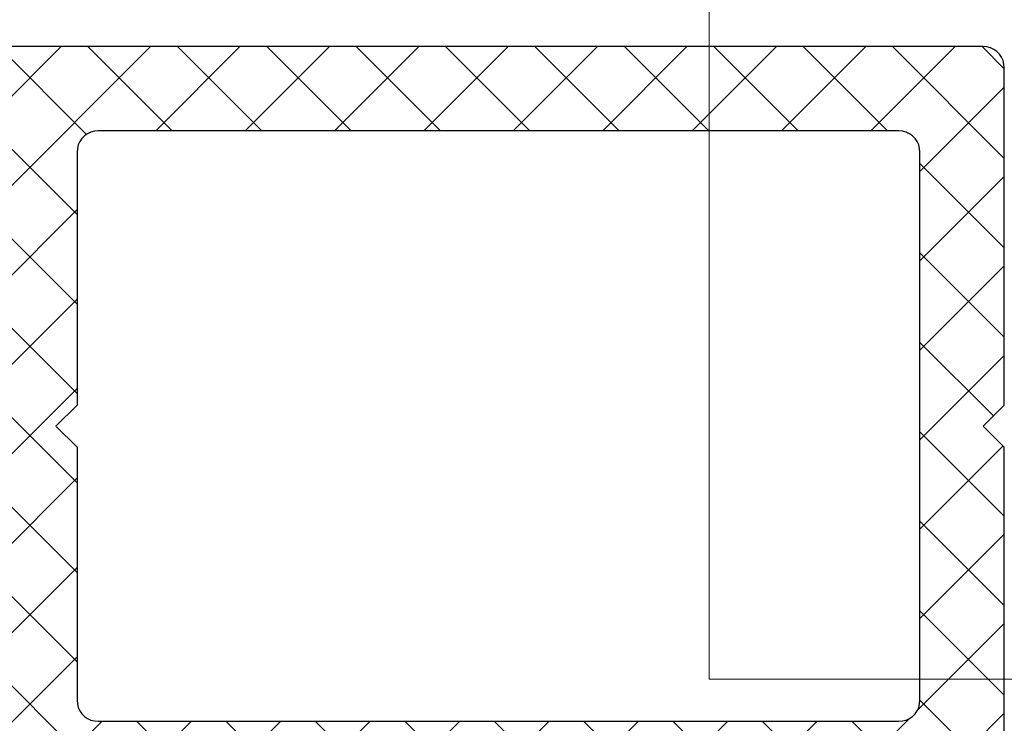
# Model space of a CAD drawing. Extents: x 4615668 to 9294084, y 5325188 to 10688993.
# Tile 91 of 256: x 4635733.9 to 4635736.23, y 5331661.66 to 5331663.33. Entities that reach past the tile are written whole.
import ezdxf
from ezdxf import colors
from ezdxf.entities.mleader import LeaderData, LeaderLine
from ezdxf.math import Vec2, Vec3

# ---------------------------------------------------------------- set-up
doc = ezdxf.new("R2010")
doc.units = 0
doc.header["$MEASUREMENT"] = 0
doc.layers.add('A_wymiary', color=152, linetype='Continuous', lineweight=5)
doc.layers.add('Wymiat 100', color=251, linetype='Continuous', lineweight=5)
doc.layers.add('CrossSectionsProfils', color=7, linetype='Continuous')
doc.layers.add('OPIS', color=7, linetype='Continuous')
doc.styles.get("Standard").update_dxf_attribs({"font": 'txt.shx'})

# ---------------------------------------------------------------- blocks, each defined once
blk = doc.blocks.new('Hatch84421', base_point=(385, 59))
at = {"layer": 'CrossSectionsProfils', "color": 253, "true_color": 0xadadad}
for p, q in [((0, 45.473), (0.527, 46)), ((0, 43.351), (2.649, 46)), ((2.958, 44), (0.958, 46)), ((2.77, 44), (4.77, 46)), ((5.079, 44), (3.079, 46)), ((4.891, 44), (6.891, 46)), ((7.2, 44), (5.2, 46)), ((9.322, 44), (7.322, 46)), ((9.134, 44), (11.134, 46)), ((11.443, 44), (9.471, 45.971)), ((11.255, 44), (13.255, 46)), ((13.564, 44), (11.564, 46)), ((13.377, 44), (15.377, 46)), ((15.756, 43.929), (13.685, 46)), ((15.498, 44), (17.498, 46)), ((18, 43.807), (15.807, 46)), ((7.013, 44), (8.756, 45.744)), ((2, 42.836), (0, 44.836)), ((16, 42.381), (18, 44.381)), ((18, 41.685), (15.929, 43.756)), ((0, 41.23), (2, 43.23)), ((2, 40.715), (0, 42.715)), ((16, 40.259), (18, 42.259)), ((18, 39.564), (16, 41.564)), ((0, 39.109), (2, 41.109)), ((2, 38.594), (0, 40.594)), ((16, 38.138), (18, 40.138)), ((18, 37.443), (16, 39.443)), ((0, 36.987), (2, 38.987)), ((2, 36.472), (0, 38.472)), ((16, 36.017), (18, 38.017)), ((18, 35.322), (16, 37.322)), ((0, 34.866), (2, 36.866)), ((2, 34.351), (0, 36.351)), ((16, 33.895), (18, 35.895)), ((18, 33.2), (16, 35.2)), ((0, 32.745), (2, 34.745)), ((2, 32.23), (0, 34.23)), ((16, 31.774), (18, 33.774)), ((18, 31.079), (16, 33.079)), ((0, 30.623), (2, 32.623)), ((2, 30.108), (0, 32.108)), ((16, 29.653), (18, 31.653)), ((18, 28.958), (16, 30.958)), ((0, 28.502), (2, 30.502)), ((2, 27.987), (0, 29.987)), ((16, 27.531), (18, 29.531)), ((18, 26.836), (16, 28.836)), ((0, 26.381), (2, 28.381)), ((2, 25.866), (0, 27.866)), ((16, 25.41), (18, 27.41)), ((18, 24.715), (16, 26.715)), ((0, 24.259), (2, 26.259)), ((3.744, 22), (0, 25.744)), ((14.711, 22), (18, 25.289)), ((18, 22.594), (16, 24.594)), ((0, 22.138), (2.084, 24.222)), ((0, 20.017), (3.983, 24)), ((5.866, 22), (3.866, 24)), ((4.105, 22), (6.105, 24)), ((7.987, 22), (5.987, 24)), ((6.226, 22), (8.226, 24)), ((10.108, 22), (8.108, 24)), ((8.347, 22), (10.347, 24)), ((12.23, 22), (10.23, 24)), ((10.469, 22), (12.469, 24)), ((14.351, 22), (12.351, 24)), ((12.59, 22), (14.59, 24)), ((18, 20.472), (14.472, 24)), ((2.012, 21.611), (0, 23.623))]:
    blk.add_line(p, q, dxfattribs=at)
blk = doc.blocks.new('_009248', base_point=(23, -2))
at = {"layer": 'CrossSectionsProfils', "color": 1}
for p, q in [((0.117, 45.821), (0.067, 45.75)), ((0.179, 45.883), (0.117, 45.821)), ((0.25, 45.933), (0.179, 45.883)), ((0.329, 45.97), (0.25, 45.933)), ((0.413, 45.992), (0.329, 45.97)), ((0.5, 46), (0.413, 45.992)), ((8.5, 46), (0.5, 46)), ((9, 45.5), (8.5, 46)), ((9.5, 46), (9, 45.5)), ((17.5, 46), (9.5, 46)), ((0.008, 45.587), (0, 45.5)), ((0.03, 45.671), (0.008, 45.587)), ((0.067, 45.75), (0.03, 45.671)), ((0, 45.5), (0, 0.5)), ((2.25, 43.933), (2.179, 43.883)), ((2.329, 43.97), (2.25, 43.933)), ((2.413, 43.992), (2.329, 43.97)), ((2.5, 44), (2.413, 43.992)), ((15.5, 44), (2.5, 44)), ((15.587, 43.992), (15.5, 44)), ((15.671, 43.97), (15.587, 43.992)), ((15.75, 43.933), (15.671, 43.97)), ((15.821, 43.883), (15.75, 43.933)), ((2.067, 43.75), (2.03, 43.671)), ((2.117, 43.821), (2.067, 43.75)), ((2.179, 43.883), (2.117, 43.821)), ((15.883, 43.821), (15.821, 43.883)), ((15.933, 43.75), (15.883, 43.821)), ((15.97, 43.671), (15.933, 43.75)), ((2.008, 43.587), (2, 43.5)), ((2, 43.5), (2, 24.5)), ((2.03, 43.671), (2.008, 43.587)), ((15.992, 43.587), (15.97, 43.671)), ((16, 43.5), (15.992, 43.587)), ((16, 24.5), (16, 43.5)), ((2, 24.5), (2.008, 24.413)), ((2.008, 24.413), (2.03, 24.329)), ((2.03, 24.329), (2.067, 24.25)), ((15.933, 24.25), (15.97, 24.329)), ((15.97, 24.329), (15.992, 24.413)), ((15.992, 24.413), (16, 24.5)), ((2.067, 24.25), (2.117, 24.179)), ((2.117, 24.179), (2.179, 24.117)), ((2.179, 24.117), (2.25, 24.067)), ((2.25, 24.067), (2.329, 24.03)), ((15.671, 24.03), (15.75, 24.067)), ((15.75, 24.067), (15.821, 24.117)), ((15.821, 24.117), (15.883, 24.179)), ((15.883, 24.179), (15.933, 24.25)), ((2.329, 24.03), (2.413, 24.008)), ((2.413, 24.008), (2.5, 24)), ((2.5, 24), (8.5, 24)), ((8.5, 24), (9, 23.5)), ((9, 23.5), (9.5, 24)), ((9.5, 24), (15.5, 24)), ((15.5, 24), (15.587, 24.008)), ((15.587, 24.008), (15.671, 24.03))]:
    blk.add_line(p, q, dxfattribs=at)
at = {"layer": 'CrossSectionsProfils'}
blk.add_blockref('Hatch84421', (385, 59), dxfattribs=at)
blk = doc.blocks.new('G$CA57B7548')
at = {"layer": 'A_wymiary', "ltscale": 40}
blk.add_lwpolyline([(8.4998, 678.9895), (6.4998, 678.9895), (6.4998, 45.9895), (8.4998, 45.9895)], close=True, dxfattribs=at)
at = {"layer": 'CrossSectionsProfils', "xscale": -0.1, "yscale": -0.1, "zscale": 0.1, "rotation": 89.99999999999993}
blk.add_blockref('_009248', (2.4, 45.1895), dxfattribs=at)

msp = doc.modelspace()

# ---------------------------------------------------------------- block references
at = {"layer": 'Wymiat 100', "color": 5, "lineweight": 0, "ltscale": 40}
msp.add_blockref('G$CA57B7548', (4635729.0339, 5331615.7782), dxfattribs=at)

# ---------------------------------------------------------------- leaders
at = {"layer": 'A_wymiary', "ltscale": 40}
ml = msp.add_multileader_mtext('Standard', dxfattribs=at)
ml.set_content('{\\C146;\\c9000464;kątownik alu. 25x25\\P RAL kolor fasady}', color=4)
ml.set_leader_properties()
ml.build(insert=Vec2(0, 0))
ml.multileader.update_dxf_attribs({"text_right_attachment_type": 6, "dogleg_length": 0.036, "arrow_head_size": 0.018})
ctx = ml.context
ctx.base_point, ctx.char_height, ctx.arrow_head_size, ctx.landing_gap_size, ctx.plane_origin = Vec3(4635757.8222, 5331693.2776), 10, 0.018, 0.009, Vec3(4635861.8335, 5331692.3168)
ctx.right_attachment, ctx.text_align_type = 6, 2
notes = []
notes.append((ctx, [(0, (1, 1, 0), (4635757.7862, 5331693.2776), (1, 0), 0.036, [(0, [(4635745.9788, 5331661.3348)], 0, [])])]))
ctx.mtext.insert, ctx.mtext.width, ctx.mtext.defined_height, ctx.mtext.alignment, ctx.mtext.flow_direction = Vec3(4635926.1646, 5331699.9443), 1666.432067, 407.4804, 3, 5
at = {"layer": 'OPIS', "lineweight": 5, "ltscale": 0.7}
ml = msp.add_multileader_mtext('Standard', dxfattribs=at)
ml.set_content('obróbka alu surowa', color=4)
ml.set_leader_properties()
ml.build(insert=Vec2(0, 0))
ml.multileader.update_dxf_attribs({"text_left_attachment_type": 6, "text_right_attachment_type": 6, "dogleg_length": 1, "arrow_head_size": 1.5})
ctx = ml.context
ctx.base_point, ctx.char_height, ctx.arrow_head_size, ctx.landing_gap_size, ctx.plane_origin = Vec3(4635760.0802, 5331685.8115), 2, 1.5, 0.144, Vec3(4635573.5848, 5331642.0181)
ctx.left_attachment, ctx.right_attachment, ctx.text_align_type = 6, 6, 2
notes.append((ctx, [(0, (1, 1, 0), (4635759.0802, 5331685.8115), (1, 0), 1, [(0, [(4635749.6366, 5331658.7772)], 0, [])])]))
ctx.mtext.insert, ctx.mtext.width, ctx.mtext.defined_height, ctx.mtext.alignment, ctx.mtext.flow_direction = Vec3(4635794.5575, 5331688.2115), 1666.432067, 407.4804, 3, 5
ml = msp.add_multileader_mtext('Standard', dxfattribs=at)
ml.set_content('kotwa FBN M12/30', color=4)
ml.set_leader_properties()
ml.build(insert=Vec2(0, 0))
ml.multileader.update_dxf_attribs({"text_left_attachment_type": 6, "text_right_attachment_type": 6, "dogleg_length": 1, "arrow_head_size": 1.5})
ctx = ml.context
ctx.base_point, ctx.char_height, ctx.arrow_head_size, ctx.landing_gap_size, ctx.plane_origin = Vec3(4635770.7017, 5331668.252), 2, 1.5, 0.144, Vec3(4635578.915, 5331642.4089)
ctx.left_attachment, ctx.right_attachment, ctx.text_align_type = 6, 6, 2
notes.append((ctx, [(0, (1, 1, 0), (4635769.7017, 5331668.252), (1, 0), 1, [(0, [(4635748.3478, 5331636.2772)], 0, [])])]))
ctx.mtext.insert, ctx.mtext.width, ctx.mtext.defined_height, ctx.mtext.alignment, ctx.mtext.flow_direction = Vec3(4635801.179, 5331670.652), 1666.432067, 407.4804, 3, 5
for ctx, leaders in notes:
    for number, flags, end, landing, length, lines in leaders:
        leader = LeaderData()
        leader.index, (leader.has_last_leader_line, leader.has_dogleg_vector, leader.attachment_direction) = number, flags
        leader.last_leader_point, leader.dogleg_vector, leader.dogleg_length = Vec3(end), Vec3(landing), length
        for number, points, colour, breaks in lines:
            line = LeaderLine()
            line.index, line.vertices, line.color, line.breaks = number, Vec3.list(points), colors.encode_raw_color(colour), breaks
            leader.lines.append(line)
        ctx.leaders.append(leader)

doc.saveas('drawing.dxf')
